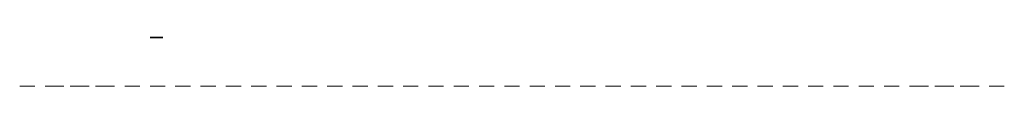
# Model space of a CAD drawing. Header units: millimetres. Extents: x 6539 to 8484, y -1768 to -1663.
import ezdxf

# ---------------------------------------------------------------- set-up
doc = ezdxf.new("R2010")
doc.units = ezdxf.units.MM
doc.header["$LTSCALE"] = 50
doc.layers.add('PATTERN', color=251, linetype='Continuous', lineweight=13, true_color=0x696969)
doc.layers.add('Predefinito', color=18, linetype='Continuous', lineweight=25, true_color=0x000000)

msp = doc.modelspace()

# ---------------------------------------------------------------- linework, layer by layer
at = {"layer": 'PATTERN', "extrusion": (0, 1, 0)}
msp.add_lwpolyline([(-8116.9, 98.3), (-6905.9, 98.3), (-6905.9, -583.7), (-8116.9, -583.7)], close=True, dxfattribs=at)
at = {"layer": 'PATTERN', "extrusion": (0, -1, 0)}
for centre in [(6554, 309.8, 1758.9), (6554, 409.8, 1758.9), (6554, 209.8, 1758.9), (6554, 9.8, 1758.9), (6554, 109.8, 1758.9), (6554, -290.2, 1758.9), (6554, -390.2, 1758.9), (6554, -290.2, 1758.9), (6554, -190.2, 1758.9), (6554, -90.2, 1758.9), (6554, -890.2, 1758.9), (6554, -796.4, 1758.9), (6554, -696.4, 1758.9), (6554, -490.2, 1758.9), (6554, -590.2, 1758.9), (6604, 259.8, 1758.9), (6604, 359.8, 1758.9), (6604, 159.8, 1758.9), (6604, 59.8, 1758.9), (6604, -340.2, 1758.9), (6604, -440.2, 1758.9), (6604, -240.2, 1758.9), (6604, -140.2, 1758.9), (6604, -40.2, 1758.9), (6604, -840.2, 1758.9), (6604, -746.4, 1758.9), (6604, -540.2, 1758.9), (6604, -646.4, 1758.9), (6611.4, -947.6, 1758.9), (6611.4, 467.3, 1758.9), (6654, 209.8, 1758.9), (6654, 309.8, 1758.9), (6654, 9.8, 1758.9), (6654, 109.8, 1758.9), (6654, -290.2, 1758.9), (6654, -390.2, 1758.9), (6654, -290.2, 1758.9), (6654, -190.2, 1758.9), (6654, -90.2, 1758.9), (6654, -790.2, 1758.9), (6654, -696.4, 1758.9), (6654, -490.2, 1758.9), (6654, -590.2, 1758.9), (6661.4, -897.6, 1758.9), (6661.4, 417.3, 1758.9), (6704, 159.8, 1758.9), (6704, 259.8, 1758.9), (6704, 59.8, 1758.9), (6704, -340.2, 1758.9), (6704, -440.2, 1758.9), (6704, -240.2, 1758.9), (6704, -140.2, 1758.9), (6704, -40.2, 1758.9), (6704, -740.2, 1758.9), (6704, -540.2, 1758.9), (6704, -646.4, 1758.9), (6705.1, -947.6, 1758.9), (6711.4, -847.6, 1758.9), (6711.4, 367.3, 1758.9), (6711.4, 467.3, 1758.9), (6761.4, 317.3, 1758.9), (6761.4, 417.3, 1758.9), (6811.4, 367.3, 1758.9), (6811.4, 467.3, 1758.9), (6861.4, 317.3, 1758.9), (6861.4, 417.3, 1758.9), (6911.4, 367.3, 1758.9), (6911.4, 467.3, 1758.9), (6961.4, 417.3, 1758.9), (6961.4, 317.3, 1758.9), (7011.4, 467.3, 1758.9), (7011.4, 367.3, 1758.9), (7061.4, 417.3, 1758.9), (7061.4, 317.3, 1758.9), (7111.4, 467.3, 1758.9), (7111.4, 367.3, 1758.9), (7161.4, 417.3, 1758.9), (7161.4, 317.3, 1758.9), (7211.4, 467.3, 1758.9), (7211.4, 367.3, 1758.9), (7211.4, 467.3, 1758.9), (7211.4, 367.3, 1758.9), (7261.4, 417.3, 1758.9), (7261.4, 317.3, 1758.9), (7311.4, 367.3, 1758.9), (7311.4, 467.3, 1758.9), (7361.4, 417.3, 1758.9), (7361.4, 317.3, 1758.9), (7411.4, 467.3, 1758.9), (7411.4, 367.3, 1758.9), (7411.4, 467.3, 1758.9), (7411.4, 367.3, 1758.9), (7461.4, 417.3, 1758.9), (7461.4, 317.3, 1758.9), (7511.4, 367.3, 1758.9), (7511.4, 467.3, 1758.9), (7561.4, 417.3, 1758.9), (7561.4, 317.3, 1758.9), (7611.4, 467.3, 1758.9), (7611.4, 367.3, 1758.9), (7611.4, 467.3, 1758.9), (7611.4, 367.3, 1758.9), (7661.4, 417.3, 1758.9), (7661.4, 317.3, 1758.9), (7711.4, 367.3, 1758.9), (7711.4, 467.3, 1758.9), (7761.4, 417.3, 1758.9), (7761.4, 317.3, 1758.9), (7811.4, 467.3, 1758.9), (7811.4, 367.3, 1758.9), (7811.4, 467.3, 1758.9), (7811.4, 367.3, 1758.9), (7861.4, 417.3, 1758.9), (7861.4, 317.3, 1758.9), (7911.4, 467.3, 1758.9), (7911.4, 367.3, 1758.9), (7961.4, 417.3, 1758.9), (7961.4, 317.3, 1758.9), (8011.4, 467.3, 1758.9), (8011.4, 367.3, 1758.9), (8061.4, 417.3, 1758.9), (8061.4, 317.3, 1758.9), (8111.4, 367.3, 1758.9), (8111.4, 467.3, 1758.9), (8161.4, 317.3, 1758.9), (8161.4, 417.3, 1758.9), (8211.4, 367.3, 1758.9), (8211.4, 467.3, 1758.9), (8261.4, 317.3, 1758.9), (8261.4, 417.3, 1758.9), (8311.4, -847.6, 1758.9), (8311.4, -947.6, 1758.9), (8311.4, 367.3, 1758.9), (8311.4, 467.3, 1758.9), (8318.9, 259.8, 1758.9), (8318.9, -740.2, 1758.9), (8318.9, -340.2, 1758.9), (8318.9, -440.2, 1758.9), (8318.9, -540.2, 1758.9), (8318.9, -646.4, 1758.9), (8318.9, 159.8, 1758.9), (8318.9, 59.8, 1758.9), (8318.9, -240.2, 1758.9), (8318.9, -140.2, 1758.9), (8318.9, -40.2, 1758.9), (8361.4, -897.6, 1758.9), (8361.4, 417.3, 1758.9), (8368.9, 309.8, 1758.9), (8368.9, -790.2, 1758.9), (8368.9, -696.4, 1758.9), (8368.9, -390.2, 1758.9), (8368.9, -490.2, 1758.9), (8368.9, -590.2, 1758.9), (8368.9, -290.2, 1758.9), (8368.9, -290.2, 1758.9), (8368.9, -190.2, 1758.9), (8368.9, 209.8, 1758.9), (8368.9, 9.8, 1758.9), (8368.9, 109.8, 1758.9), (8368.9, -90.2, 1758.9), (8411.4, -947.6, 1758.9), (8411.4, 467.3, 1758.9), (8418.9, 359.8, 1758.9), (8418.9, -840.2, 1758.9), (8418.9, -746.4, 1758.9), (8418.9, -340.2, 1758.9), (8418.9, -440.2, 1758.9), (8418.9, -540.2, 1758.9), (8418.9, -646.4, 1758.9), (8418.9, -240.2, 1758.9), (8418.9, -140.2, 1758.9), (8418.9, -40.2, 1758.9), (8418.9, 259.8, 1758.9), (8418.9, 159.8, 1758.9), (8418.9, 59.8, 1758.9), (8468.9, 409.8, 1758.9), (8468.9, -890.2, 1758.9), (8468.9, -796.4, 1758.9), (8468.9, -696.4, 1758.9), (8468.9, -390.2, 1758.9), (8468.9, -490.2, 1758.9), (8468.9, -590.2, 1758.9), (8468.9, -290.2, 1758.9), (8468.9, -290.2, 1758.9), (8468.9, -190.2, 1758.9), (8468.9, -90.2, 1758.9), (8468.9, 309.8, 1758.9), (8468.9, 209.8, 1758.9), (8468.9, 9.8, 1758.9), (8468.9, 109.8, 1758.9)]:
    msp.add_circle(centre, 15, dxfattribs=at)
at = {"layer": 'PATTERN', "extrusion": (0, 1, 0)}
for centre in [(-6761.4, -802.7, -1758.9), (-6761.4, -902.7, -1758.9), (-6811.4, -852.7, -1758.9), (-6811.4, -952.7, -1758.9), (-6861.4, -802.7, -1758.9), (-6861.4, -902.7, -1758.9), (-6911.4, -852.7, -1758.9), (-6911.4, -952.7, -1758.9), (-6961.4, -902.7, -1758.9), (-6961.4, -802.7, -1758.9), (-7011.4, -952.7, -1758.9), (-7011.4, -852.7, -1758.9), (-7061.4, -902.7, -1758.9), (-7061.4, -802.7, -1758.9), (-7111.4, -952.7, -1758.9), (-7111.4, -852.7, -1758.9), (-7161.4, -902.7, -1758.9), (-7161.4, -802.7, -1758.9), (-7211.4, -952.7, -1758.9), (-7211.4, -852.7, -1758.9), (-7211.4, -952.7, -1758.9), (-7211.4, -852.7, -1758.9), (-7261.4, -902.7, -1758.9), (-7261.4, -802.7, -1758.9), (-7311.4, -852.7, -1758.9), (-7311.4, -952.7, -1758.9), (-7361.4, -902.7, -1758.9), (-7361.4, -802.7, -1758.9), (-7411.4, -952.7, -1758.9), (-7411.4, -852.7, -1758.9), (-7411.4, -952.7, -1758.9), (-7411.4, -852.7, -1758.9), (-7461.4, -902.7, -1758.9), (-7461.4, -802.7, -1758.9), (-7511.4, -852.7, -1758.9), (-7511.4, -952.7, -1758.9), (-7561.4, -902.7, -1758.9), (-7561.4, -802.7, -1758.9), (-7611.4, -952.7, -1758.9), (-7611.4, -852.7, -1758.9), (-7611.4, -952.7, -1758.9), (-7611.4, -852.7, -1758.9), (-7661.4, -902.7, -1758.9), (-7661.4, -802.7, -1758.9), (-7711.4, -852.7, -1758.9), (-7711.4, -952.7, -1758.9), (-7761.4, -902.7, -1758.9), (-7761.4, -802.7, -1758.9), (-7811.4, -952.7, -1758.9), (-7811.4, -852.7, -1758.9), (-7811.4, -952.7, -1758.9), (-7811.4, -852.7, -1758.9), (-7861.4, -902.7, -1758.9), (-7861.4, -802.7, -1758.9), (-7911.4, -952.7, -1758.9), (-7911.4, -852.7, -1758.9), (-7961.4, -902.7, -1758.9), (-7961.4, -802.7, -1758.9), (-8011.4, -952.7, -1758.9), (-8011.4, -852.7, -1758.9), (-8061.4, -902.7, -1758.9), (-8061.4, -802.7, -1758.9), (-8111.4, -852.7, -1758.9), (-8111.4, -952.7, -1758.9), (-8161.4, -802.7, -1758.9), (-8161.4, -902.7, -1758.9), (-8211.4, -852.7, -1758.9), (-8211.4, -952.7, -1758.9), (-8261.4, -802.7, -1758.9), (-8261.4, -902.7, -1758.9)]:
    msp.add_circle(centre, 15, dxfattribs=at)
at = {"layer": 'Predefinito', "extrusion": (0, -1, 0)}
msp.add_circle((6809, 164.8, 1662.9), 12.5, dxfattribs=at)

doc.saveas('drawing.dxf')
